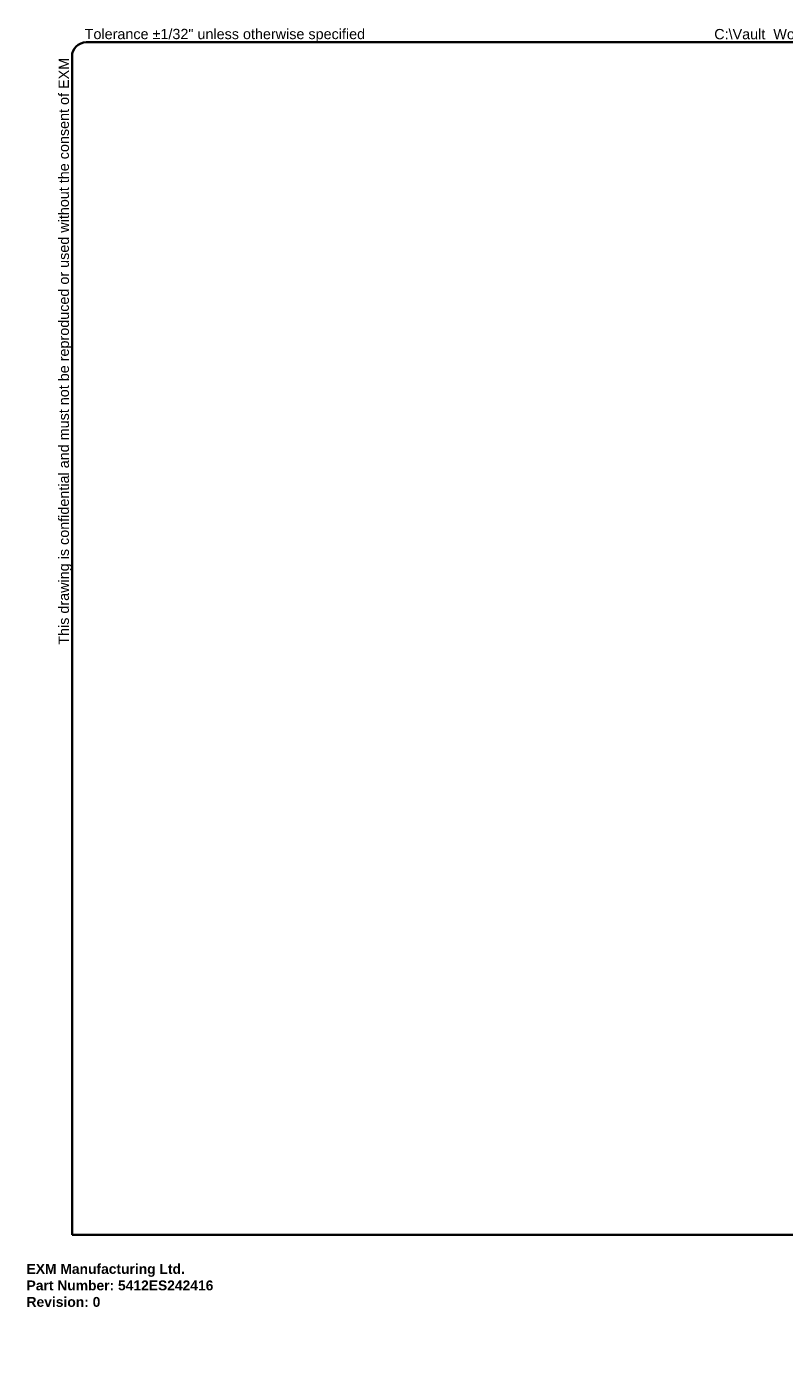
# Model space of a CAD drawing. Header units: inches. Extents: x 0 to 192, y -11 to 125.
# Tile 1 of 6: x 0 to 77, y -11 to 125. Entities that reach past the tile are written whole.
import ezdxf

# ---------------------------------------------------------------- set-up
doc = ezdxf.new("R2010")
doc.units = ezdxf.units.IN
doc.header["$LTSCALE"] = 11.537764
doc.header["$MEASUREMENT"] = 0
doc.layers.get('0').update_dxf_attribs({"lineweight": 25})
doc.layers.add('Sketch Geometry(ANSI)', color=7, linetype='Continuous', lineweight=25)
doc.layers.add('Symbols(ANSI)', color=7, linetype='Continuous', lineweight=25)
doc.styles.add('Current-ANSI', font='arial.ttf')
doc.styles.get("Standard").update_dxf_attribs({"font": 'arialbd.ttf'})

# ---------------------------------------------------------------- blocks, each defined once
blk = doc.blocks.new('Borders 7_EXM - B (Inch)')
at = {"layer": 'Sketch Geometry(ANSI)', "linetype": 'Continuous', "lineweight": 35}
for p, q in [((16.398, 10.692), (0.523, 10.692)), ((0.398, 10.567), (0.398, 0.255)), ((16.523, 0.38), (16.523, 10.567)), ((0.398, 0.255), (16.398, 0.255))]:
    blk.add_line(p, q, dxfattribs=at)
for centre, start, end in [((0.523, 10.567), 90, 180), ((16.398, 10.567), 0, 90), ((16.398, 0.38), 270, 0)]:
    blk.add_arc(centre, 0.125, start, end, dxfattribs=at)
at = {"layer": 'Symbols(ANSI)', "color": 7, "char_height": 0.09, "attachment_point": 7, "style": 'Current-ANSI'}
for s, insert in [('Tolerance ±1/32" unless otherwise specified', (0.509, 10.692)), ('Tolérance ±1/32" sauf spécification contraire', (13.93, 10.691))]:
    blk.add_mtext(s, dxfattribs=dict(at, insert=insert))
for s, insert, rotation in [('This drawing is confidential and must not be reproduced or used without the consent of EXM', (0.398, 5.419), 90), ('Ce dessin est confidentiel et ne doit pas être reproduit ou utilisé sans le consentement de EXM', (16.522, 10.576), 270)]:
    blk.add_mtext(s, dxfattribs=dict(at, insert=insert, rotation=rotation))
at = {"layer": 'Symbols(ANSI)', "color": 7, "style": 'Current-ANSI'}
blk.add_attdef('FILENAME_AND_PATH_001', (6.02, 10.718), '', height=0.09, dxfattribs=at)

msp = doc.modelspace()

# ---------------------------------------------------------------- block references
at = {"xscale": 11.53776408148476, "yscale": 11.53776408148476, "zscale": 11.53776408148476}
msp.add_blockref('Borders 7_EXM - B (Inch)', (0, 0), dxfattribs=at).add_auto_attribs({'FILENAME_AND_PATH_001': 'C:\\Vault_Workspace\\Inventor_Dwg\\BoxCad\\Result\\5412ES242416\\5412ES242416.idw'})

# ---------------------------------------------------------------- texts
at = {"insert": (0, 0), "char_height": 1, "attachment_point": 1}
msp.add_mtext_dynamic_manual_height_columns('EXM Manufacturing Ltd.\\PPart Number: 5412ES242416\\PRevision: 0', width=6.991, gutter_width=1, heights=[0], dxfattribs=at).dxf.set("width", 100)

doc.saveas('drawing.dxf')
